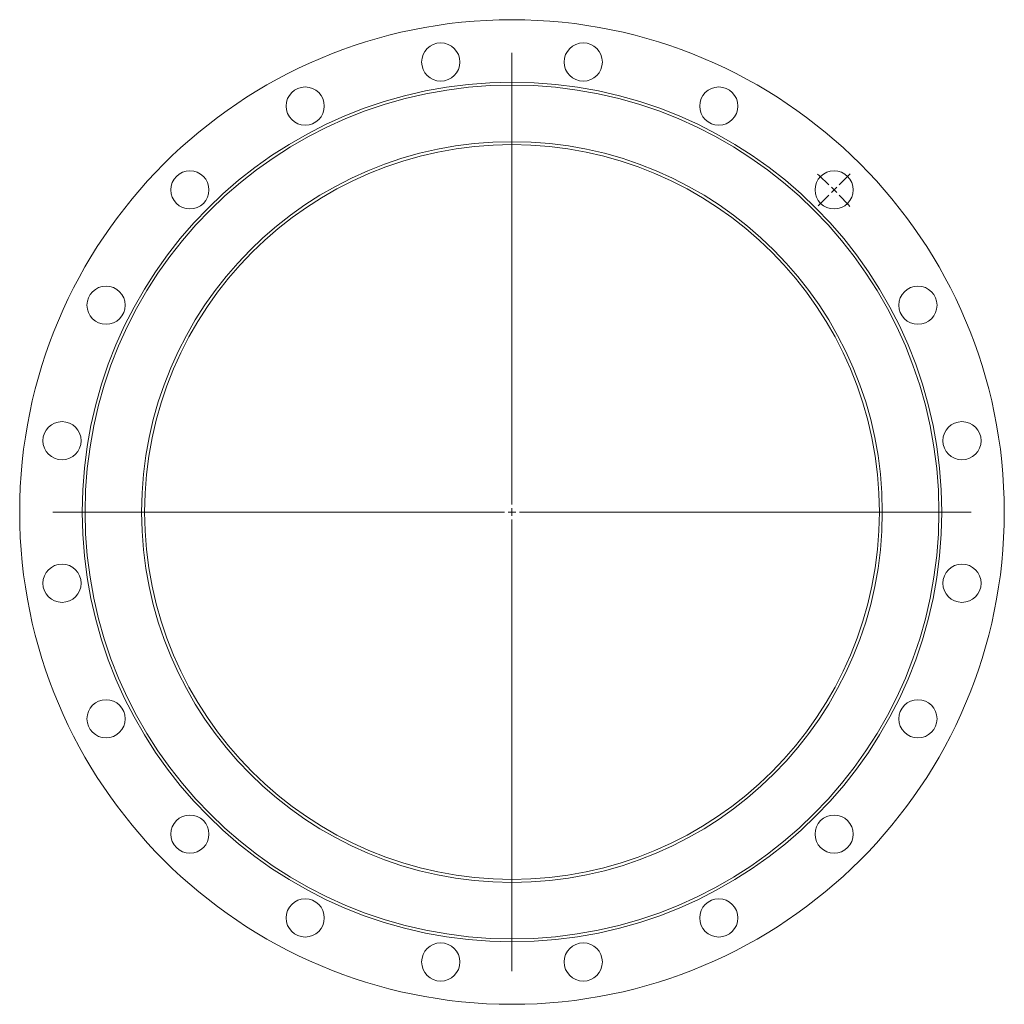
# Model space of a CAD drawing. Header units: millimetres. Extents: x -123 to 547, y -185 to 485.
import ezdxf

# ---------------------------------------------------------------- set-up
doc = ezdxf.new("R2010")
doc.units = ezdxf.units.MM

# ---------------------------------------------------------------- blocks, each defined once
blk = doc.blocks.new('SW_CENTERMARKSYMBOL_0')
at = {"color": 0, "linetype": 'Continuous', "lineweight": 0}
for p, q in [((0, 5), (0, 312.5)), ((222.74, 222.74), (230.16, 230.16)), ((215.67, 215.67), (208.24, 208.24)), ((219.2, 219.2), (217.44, 217.44)), ((219.2, 219.2), (220.97, 220.97)), ((-5, 0), (-312.5, 0)), ((0, 0), (-2.5, 0)), ((0, 0), (0, 2.5)), ((0, 0), (0, -2.5)), ((0, 0), (2.5, 0)), ((5, 0), (312.5, 0)), ((0, -5), (0, -312.5))]:
    blk.add_line(p, q, dxfattribs=at)
for start, end in [(45.92413, 47.86479), (45, 45.46206), (44.53794, 45), (42.13521, 44.07587)]:
    blk.add_arc((0, 0), 310, start, end, dxfattribs=at)

msp = doc.modelspace()

# ---------------------------------------------------------------- linework, layer by layer
at = {"color": 7, "linetype": 'Continuous', "lineweight": 15}
for centre, radius in [((211.64, 149.97), 335), ((163.15, 456.16), 13), ((260.14, 456.16), 13), ((211.64, 149.97), 292.5), ((211.64, 149.97), 290.5), ((70.91, 426.18), 13), ((352.38, 426.18), 13), ((211.64, 149.97), 252), ((211.64, 149.97), 250), ((-7.56, 369.18), 13), ((430.85, 369.18), 13), ((-64.57, 290.71), 13), ((487.86, 290.71), 13), ((-94.54, 198.47), 13), ((517.83, 198.47), 13), ((-94.54, 101.48), 13), ((517.83, 101.48), 13), ((-64.57, 9.24), 13), ((487.86, 9.24), 13), ((-7.56, -69.23), 13), ((430.85, -69.23), 13), ((70.91, -126.24), 13), ((352.38, -126.24), 13), ((163.15, -156.21), 13), ((260.14, -156.21), 13)]:
    msp.add_circle(centre, radius, dxfattribs=at)

# ---------------------------------------------------------------- block references
at = {"color": 7, "linetype": 'Continuous', "lineweight": 0}
msp.add_blockref('SW_CENTERMARKSYMBOL_0', (211.64, 149.97), dxfattribs=at)

doc.saveas('drawing.dxf')
